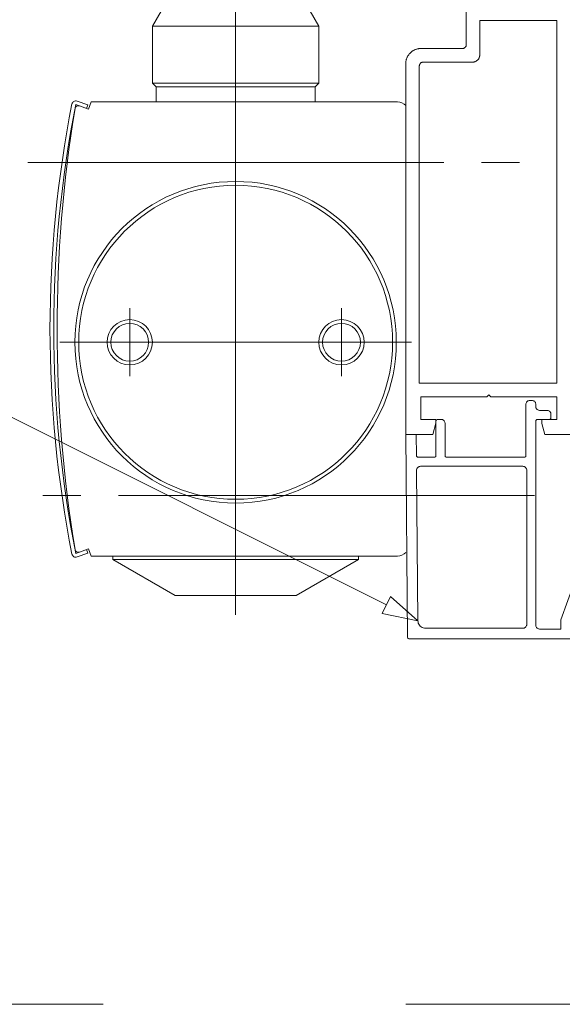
# Paper-space layout 'AD-02 DETAL MONTAŻU DRZWI' of a CAD drawing. Header units: millimetres. Extents: x 0 to 594, y 0 to 550.
# Tile 18 of 99: x 107 to 122, y 97 to 123. Entities that reach past the tile are written whole.
import ezdxf
from ezdxf.xclip import XClip

# ---------------------------------------------------------------- set-up
doc = ezdxf.new("R2010")
doc.units = ezdxf.units.MM
doc.header["$MEASUREMENT"] = 0
doc.header["$XCLIPFRAME"] = 0
for name, pattern in [('DASH_CENTER', [70, 55, -5, 5, -5]), ('DOT_CENTER', [1398.6, 1198.8, -99.9, 0, -99.9]), ('przerywama detal', [120, 80, -40])]:
    doc.linetypes.add(name, pattern=pattern)
doc.layers.add('A_stolarka_Nr_pióra__1', color=7, linetype='Continuous', lineweight=20)
for name, color, linetype, lineweight, true_color in [('A_stolarka_Nr_pióra__10', 7, 'Continuous', 13, 0x4b4b4b), ('A_stolarka_Nr_pióra__170', 7, 'Continuous', 5, 0x1c1c1c), ('A_stolarka_Nr_pióra__7', 7, 'Continuous', 18, 0x171717)]:
    doc.layers.add(name, color=color, linetype=linetype, lineweight=lineweight, true_color=true_color)

# ---------------------------------------------------------------- blocks, each defined once
blk = doc.blocks.new('Rysunek_2_2', base_point=(-46914.584, -27095.2))
at = {"layer": 'A_stolarka_Nr_pióra__1', "color": 7, "linetype": 'Continuous', "lineweight": 20, "ltscale": 0.2, "flags": 128}
for points in [[(121.984, 112.209), (121.263, 112.209), (121.184, 112.503), (121.184, 112.609), (121.584, 112.609), (121.584, 113.209), (119.833, 113.21), (119.783, 113.26), (119.733, 113.21), (117.984, 113.21), (117.984, 112.61), (118.384, 112.61), (118.384, 112.51), (118.304, 112.21), (117.585, 112.21), (117.585, 122.011), (117.586, 122.024), (117.586, 122.038), (117.587, 122.051), (117.589, 122.064), (117.591, 122.078), (117.593, 122.091), (117.596, 122.104), (117.6, 122.117), (117.603, 122.13), (117.608, 122.142), (117.612, 122.155), (117.617, 122.167), (117.623, 122.179), (117.628, 122.191), (117.635, 122.203), (117.641, 122.215), (117.648, 122.226), (117.656, 122.237), (117.663, 122.248), (117.672, 122.259), (117.68, 122.269), (117.689, 122.279), (117.698, 122.289), (117.707, 122.299), (117.717, 122.308), (117.727, 122.316), (117.738, 122.325), (117.748, 122.333), (117.759, 122.341), (117.77, 122.348), (117.782, 122.355), (117.793, 122.362), (117.805, 122.368), (117.817, 122.374), (117.829, 122.379), (117.842, 122.384), (117.854, 122.389), (117.867, 122.393), (117.88, 122.397), (117.893, 122.4), (117.906, 122.403), (117.919, 122.405), (117.932, 122.408), (117.945, 122.409), (117.959, 122.41), (117.972, 122.411), (117.985, 122.411), (119.085, 122.411), (119.095, 122.412), (119.105, 122.413), (119.115, 122.416), (119.125, 122.419), (119.134, 122.423), (119.142, 122.429), (119.15, 122.435), (119.157, 122.441), (119.166, 122.452), (119.173, 122.463), (119.179, 122.475), (119.182, 122.485), (119.184, 122.494), (119.185, 122.504), (119.186, 124.111)], [(121.984, 112.209), (121.263, 112.209), (121.184, 112.503), (121.184, 112.609), (121.584, 112.609), (121.584, 113.209), (119.833, 113.21), (119.783, 113.26), (119.733, 113.21), (117.984, 113.21), (117.984, 112.61), (118.384, 112.61), (118.384, 112.51), (118.304, 112.21), (117.585, 112.21), (117.585, 122.011), (117.586, 122.024), (117.586, 122.038), (117.587, 122.051), (117.589, 122.064), (117.591, 122.078), (117.593, 122.091), (117.596, 122.104), (117.6, 122.117), (117.603, 122.13), (117.608, 122.142), (117.612, 122.155), (117.617, 122.167), (117.623, 122.179), (117.628, 122.191), (117.635, 122.203), (117.641, 122.215), (117.648, 122.226), (117.656, 122.237), (117.663, 122.248), (117.672, 122.259), (117.68, 122.269), (117.689, 122.279), (117.698, 122.289), (117.707, 122.299), (117.717, 122.308), (117.727, 122.316), (117.738, 122.325), (117.748, 122.333), (117.759, 122.341), (117.77, 122.348), (117.782, 122.355), (117.793, 122.362), (117.805, 122.368), (117.817, 122.374), (117.829, 122.379), (117.842, 122.384), (117.854, 122.389), (117.867, 122.393), (117.88, 122.397), (117.893, 122.4), (117.906, 122.403), (117.919, 122.405), (117.932, 122.408), (117.945, 122.409), (117.959, 122.41), (117.972, 122.411), (117.985, 122.411), (119.085, 122.411), (119.095, 122.412), (119.105, 122.413), (119.115, 122.416), (119.125, 122.419), (119.134, 122.423), (119.142, 122.429), (119.15, 122.435), (119.157, 122.441), (119.166, 122.452), (119.173, 122.463), (119.179, 122.475), (119.182, 122.485), (119.184, 122.494), (119.185, 122.504), (119.186, 124.111)], [(122.055, 108.331), (121.684, 107.312), (121.684, 107.07), (121.124, 107.07), (121.108, 107.071), (121.093, 107.075), (121.078, 107.081), (121.065, 107.089), (121.053, 107.1), (121.042, 107.112), (121.034, 107.126), (121.029, 107.141), (121.025, 107.156), (121.024, 107.172), (121.024, 112.569), (121.026, 112.581), (121.032, 112.593), (121.041, 112.601), (121.052, 112.607), (121.064, 112.609), (121.385, 112.609), (121.397, 112.611), (121.408, 112.617), (121.417, 112.625), (121.422, 112.637), (121.425, 112.649), (121.425, 112.749), (121.424, 112.765), (121.42, 112.78), (121.413, 112.794), (121.405, 112.808), (121.395, 112.819), (121.383, 112.83), (121.37, 112.838), (121.356, 112.844), (121.34, 112.848), (121.325, 112.849), (121.124, 112.849), (121.109, 112.85), (121.093, 112.854), (121.079, 112.86), (121.065, 112.868), (121.053, 112.878), (121.043, 112.89), (121.035, 112.904), (121.029, 112.918), (121.025, 112.933), (121.024, 112.949), (121.024, 113.009), (121.023, 113.025), (121.019, 113.04), (121.013, 113.054), (121.005, 113.068), (120.995, 113.08), (120.983, 113.09), (120.969, 113.098), (120.955, 113.104), (120.94, 113.108), (120.924, 113.109), (120.863, 113.109), (120.848, 113.108), (120.833, 113.104), (120.818, 113.098), (120.805, 113.09), (120.793, 113.08), (120.783, 113.068), (120.775, 113.054), (120.769, 113.04), (120.765, 113.025), (120.765, 113.009), (120.765, 111.651), (120.763, 111.638), (120.757, 111.627), (120.748, 111.618), (120.737, 111.612), (120.724, 111.611), (118.664, 111.611), (118.652, 111.612), (118.641, 111.618), (118.632, 111.627), (118.627, 111.638), (118.625, 111.651), (118.625, 112.509), (118.623, 112.525), (118.62, 112.54), (118.613, 112.555), (118.605, 112.569), (118.595, 112.58), (118.583, 112.591), (118.57, 112.599), (118.555, 112.605), (118.54, 112.608), (118.525, 112.61), (118.424, 112.61), (118.412, 112.608), (118.401, 112.602), (118.392, 112.593), (118.387, 112.582), (118.385, 112.569), (118.385, 111.651), (118.383, 111.638), (118.377, 111.627), (118.368, 111.618), (118.357, 111.612), (118.344, 111.611), (117.91, 111.611), (117.897, 111.612), (117.886, 111.618), (117.877, 111.627), (117.871, 111.638), (117.869, 111.65), (117.864, 112.21), (117.585, 112.21), (117.631, 106.859), (117.634, 106.844), (117.641, 106.83), (117.652, 106.819), (117.666, 106.812), (117.681, 106.81), (122.185, 106.81)], [(122.055, 108.331), (121.684, 107.312), (121.684, 107.07), (121.124, 107.07), (121.108, 107.071), (121.093, 107.075), (121.078, 107.081), (121.065, 107.089), (121.053, 107.1), (121.042, 107.112), (121.034, 107.126), (121.029, 107.141), (121.025, 107.156), (121.024, 107.172), (121.024, 112.569), (121.026, 112.581), (121.032, 112.593), (121.041, 112.601), (121.052, 112.607), (121.064, 112.609), (121.385, 112.609), (121.397, 112.611), (121.408, 112.617), (121.417, 112.625), (121.422, 112.637), (121.425, 112.649), (121.425, 112.749), (121.424, 112.765), (121.42, 112.78), (121.413, 112.794), (121.405, 112.808), (121.395, 112.819), (121.383, 112.83), (121.37, 112.838), (121.356, 112.844), (121.34, 112.848), (121.325, 112.849), (121.124, 112.849), (121.109, 112.85), (121.093, 112.854), (121.079, 112.86), (121.065, 112.868), (121.053, 112.878), (121.043, 112.89), (121.035, 112.904), (121.029, 112.918), (121.025, 112.933), (121.024, 112.949), (121.024, 113.009), (121.023, 113.025), (121.019, 113.04), (121.013, 113.054), (121.005, 113.068), (120.995, 113.08), (120.983, 113.09), (120.969, 113.098), (120.955, 113.104), (120.94, 113.108), (120.924, 113.109), (120.863, 113.109), (120.848, 113.108), (120.833, 113.104), (120.818, 113.098), (120.805, 113.09), (120.793, 113.08), (120.783, 113.068), (120.775, 113.054), (120.769, 113.04), (120.765, 113.025), (120.765, 113.009), (120.765, 111.651), (120.763, 111.638), (120.757, 111.627), (120.748, 111.618), (120.737, 111.612), (120.724, 111.611), (118.664, 111.611), (118.652, 111.612), (118.641, 111.618), (118.632, 111.627), (118.627, 111.638), (118.625, 111.651), (118.625, 112.509), (118.623, 112.525), (118.62, 112.54), (118.613, 112.555), (118.605, 112.569), (118.595, 112.58), (118.583, 112.591), (118.57, 112.599), (118.555, 112.605), (118.54, 112.608), (118.525, 112.61), (118.424, 112.61), (118.412, 112.608), (118.401, 112.602), (118.392, 112.593), (118.387, 112.582), (118.385, 112.569), (118.385, 111.651), (118.383, 111.638), (118.377, 111.627), (118.368, 111.618), (118.357, 111.612), (118.344, 111.611), (117.91, 111.611), (117.897, 111.612), (117.886, 111.618), (117.877, 111.627), (117.871, 111.638), (117.869, 111.65), (117.864, 112.21), (117.585, 112.21), (117.631, 106.859), (117.634, 106.844), (117.641, 106.83), (117.652, 106.819), (117.666, 106.812), (117.681, 106.81), (122.185, 106.81)]]:
    blk.add_lwpolyline(points, dxfattribs=at)
for points in [[(117.944, 113.569), (117.944, 121.951), (117.945, 121.964), (117.947, 121.974), (117.95, 121.984), (117.954, 121.993), (117.958, 122.002), (117.966, 122.013), (117.972, 122.021), (117.98, 122.027), (117.988, 122.033), (117.996, 122.039), (118.008, 122.044), (118.018, 122.047), (118.028, 122.05), (118.038, 122.051), (119.345, 122.051), (119.359, 122.051), (119.372, 122.053), (119.385, 122.055), (119.398, 122.058), (119.411, 122.062), (119.424, 122.067), (119.436, 122.073), (119.447, 122.079), (119.459, 122.086), (119.469, 122.094), (119.48, 122.103), (119.489, 122.112), (119.498, 122.122), (119.506, 122.132), (119.514, 122.143), (119.521, 122.155), (119.527, 122.167), (119.532, 122.179), (119.536, 122.192), (119.54, 122.205), (119.543, 122.218), (119.544, 122.231), (119.545, 122.244), (119.545, 123.151), (121.584, 123.151), (121.584, 113.569)], [(117.944, 113.569), (117.944, 121.951), (117.945, 121.964), (117.947, 121.974), (117.95, 121.984), (117.954, 121.993), (117.958, 122.002), (117.966, 122.013), (117.972, 122.021), (117.98, 122.027), (117.988, 122.033), (117.996, 122.039), (118.008, 122.044), (118.018, 122.047), (118.028, 122.05), (118.038, 122.051), (119.345, 122.051), (119.359, 122.051), (119.372, 122.053), (119.385, 122.055), (119.398, 122.058), (119.411, 122.062), (119.424, 122.067), (119.436, 122.073), (119.447, 122.079), (119.459, 122.086), (119.469, 122.094), (119.48, 122.103), (119.489, 122.112), (119.498, 122.122), (119.506, 122.132), (119.514, 122.143), (119.521, 122.155), (119.527, 122.167), (119.532, 122.179), (119.536, 122.192), (119.54, 122.205), (119.543, 122.218), (119.544, 122.231), (119.545, 122.244), (119.545, 123.151), (121.584, 123.151), (121.584, 113.569)], [(120.685, 111.37), (117.973, 111.37), (117.957, 111.369), (117.942, 111.365), (117.927, 111.36), (117.913, 111.351), (117.902, 111.341), (117.891, 111.329), (117.883, 111.316), (117.878, 111.301), (117.874, 111.285), (117.873, 111.27), (117.908, 107.288), (117.91, 107.257), (117.918, 107.227), (117.93, 107.198), (117.946, 107.171), (117.966, 107.147), (117.99, 107.127), (118.017, 107.111), (118.046, 107.099), (118.077, 107.092), (118.107, 107.089), (120.685, 107.089), (120.7, 107.091), (120.716, 107.094), (120.73, 107.101), (120.743, 107.109), (120.755, 107.119), (120.765, 107.131), (120.773, 107.144), (120.78, 107.159), (120.784, 107.174), (120.785, 107.189), (120.785, 111.27), (120.784, 111.286), (120.78, 111.301), (120.773, 111.316), (120.765, 111.33), (120.755, 111.342), (120.743, 111.352), (120.73, 111.36), (120.716, 111.365), (120.7, 111.369)], [(120.685, 111.37), (117.973, 111.37), (117.957, 111.369), (117.942, 111.365), (117.927, 111.36), (117.913, 111.351), (117.902, 111.341), (117.891, 111.329), (117.883, 111.316), (117.878, 111.301), (117.874, 111.285), (117.873, 111.27), (117.908, 107.288), (117.91, 107.257), (117.918, 107.227), (117.93, 107.198), (117.946, 107.171), (117.966, 107.147), (117.99, 107.127), (118.017, 107.111), (118.046, 107.099), (118.077, 107.092), (118.107, 107.089), (120.685, 107.089), (120.7, 107.091), (120.716, 107.094), (120.73, 107.101), (120.743, 107.109), (120.755, 107.119), (120.765, 107.131), (120.773, 107.144), (120.78, 107.159), (120.784, 107.174), (120.785, 107.189), (120.785, 111.27), (120.784, 111.286), (120.78, 111.301), (120.773, 111.316), (120.765, 111.33), (120.755, 111.342), (120.743, 111.352), (120.73, 111.36), (120.716, 111.365), (120.7, 111.369)]]:
    blk.add_lwpolyline(points, close=True, dxfattribs=at)
at = {"layer": 'A_stolarka_Nr_pióra__10', "color": 251, "linetype": 'DOT_CENTER', "lineweight": 13, "ltscale": 0.2, "true_color": 0x4b4b4b}
for p, q in [((113.086, 107.442), (113.086, 123.862)), ((110.286, 115.548), (110.286, 113.748)), ((115.886, 115.548), (115.886, 113.748))]:
    blk.add_line(p, q, dxfattribs=at)
at = {"layer": 'A_stolarka_Nr_pióra__10', "color": 251, "linetype": 'Continuous', "lineweight": 13, "ltscale": 0.2, "true_color": 0x4b4b4b}
for p, q in [((111.113, 123.398), (110.886, 123.005)), ((115.059, 123.398), (115.286, 123.005)), ((115.286, 123.005), (110.886, 123.005)), ((110.886, 121.498), (110.886, 123.005)), ((115.286, 121.498), (115.286, 123.005)), ((110.886, 121.498), (115.286, 121.498)), ((110.986, 121.398), (110.886, 121.498)), ((115.186, 121.398), (110.986, 121.398)), ((110.986, 121.398), (110.986, 120.998)), ((115.186, 121.398), (115.286, 121.498)), ((115.186, 121.398), (115.186, 120.998)), ((108.892, 121.022), (109.174, 120.919)), ((108.858, 120.928), (109.196, 120.805)), ((109.174, 120.919), (109.14, 120.825)), ((109.196, 120.805), (109.266, 120.998)), ((109.266, 120.998), (117.366, 120.998)), ((109.196, 109.191), (108.858, 109.068)), ((108.892, 108.974), (109.174, 109.077)), ((109.174, 109.077), (109.14, 109.171)), ((109.266, 108.998), (109.196, 109.191)), ((117.366, 108.998), (109.266, 108.998)), ((109.836, 108.911), (109.836, 108.998)), ((111.486, 107.958), (109.836, 108.911)), ((116.336, 108.911), (109.836, 108.911)), ((114.686, 107.958), (116.336, 108.911)), ((116.336, 108.911), (116.336, 108.998)), ((111.486, 107.958), (114.686, 107.958))]:
    blk.add_line(p, q, dxfattribs=at)
at = {"layer": 'A_stolarka_Nr_pióra__10', "color": 251, "linetype": 'DASH_CENTER', "lineweight": 13, "ltscale": 0.2, "true_color": 0x4b4b4b}
for p, q in [((107.591, 119.398), (120.991, 119.398)), ((108.436, 114.648), (117.736, 114.648)), ((120.991, 110.598), (107.591, 110.598))]:
    blk.add_line(p, q, dxfattribs=at)
at = {"layer": 'A_stolarka_Nr_pióra__10', "color": 251, "linetype": 'przerywama detal', "lineweight": 13, "ltscale": 0.2, "true_color": 0x4b4b4b}
blk.add_line((157.585, 97.152), (97.585, 97.152), dxfattribs=at)
at = {"layer": 'A_stolarka_Nr_pióra__10', "color": 251, "linetype": 'Continuous', "lineweight": 13, "ltscale": 0.2, "true_color": 0x4b4b4b}
for centre, radius in [((113.086, 114.648), 4.25), ((113.086, 114.648), 4.15), ((110.286, 114.648), 0.6), ((110.286, 114.648), 0.5), ((115.886, 114.648), 0.6), ((115.886, 114.648), 0.5)]:
    blk.add_circle(centre, radius, dxfattribs=at)
for centre, radius, start, end in [((108.858, 120.928), 0.1, 70, 168.8276), ((138.882, 114.998), 30.705, 168.8276, 191.1724), ((138.882, 114.998), 30.605, 168.8276, 191.1724), ((144.366, 114.998), 36, 170.6826, 189.3174), ((108.925, 120.813), 0.0853, 69.8124, 170.6826), ((117.366, 120.698), 0.3, 42.8334, 90), ((108.858, 109.068), 0.1, 191.1724, 290), ((108.925, 109.183), 0.0853, 189.3174, 290.1876), ((117.366, 109.298), 0.3, 270, 317.1666)]:
    blk.add_arc(centre, radius, start, end, dxfattribs=at)
at = {"layer": 'A_stolarka_Nr_pióra__170', "color": 250, "linetype": 'Continuous', "lineweight": 5, "ltscale": 0.2, "true_color": 0x1c1c1c}
blk.add_line((117.073, 107.705), (100.994, 115.75), dxfattribs=at)
at = {"layer": 'A_stolarka_Nr_pióra__7', "color": 250, "linetype": 'Continuous', "lineweight": 18, "ltscale": 0.2, "true_color": 0x171717}
for p, q in [((116.962, 107.482), (117.185, 107.929)), ((117.908, 107.288), (117.185, 107.929)), ((117.908, 107.288), (116.962, 107.482))]:
    blk.add_line(p, q, dxfattribs=at)

psp = doc.layouts.new('AD-02 DETAL MONTAŻU DRZWI')

# ---------------------------------------------------------------- block references
at = {"color": 37, "linetype": 'Continuous', "lineweight": 5, "true_color": 0x656532}
ref = psp.add_blockref('Rysunek_2_2', (-46914.584, -27095.2), dxfattribs=at)
XClip(ref).set_block_clipping_path([(33.2101829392, 4.9001792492), (292.97782874, 254.0652997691)])

doc.saveas('drawing.dxf')
